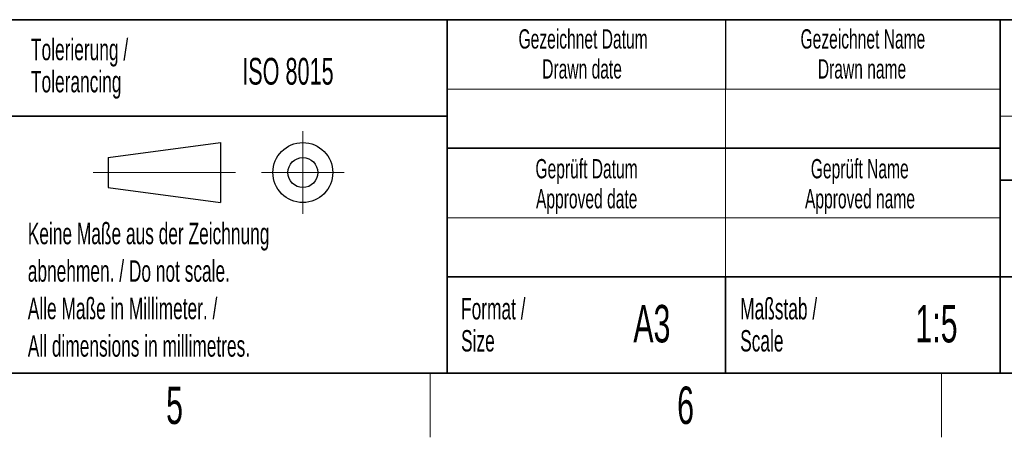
# Model space of a CAD drawing. Header units: millimetres. Extents: x 5 to 418, y 2 to 292.
# Tile 17 of 38: x 226 to 318, y 6 to 45. Entities that reach past the tile are written whole.
import ezdxf

# ---------------------------------------------------------------- set-up
doc = ezdxf.new("R2010")
doc.units = ezdxf.units.MM
doc.layers.add('SLD-0', color=7, linetype='Continuous')
doc.styles.add('SLDTEXTSTYLE0', font='TXT', dxfattribs={"width": 0.605})

msp = doc.modelspace()

# ---------------------------------------------------------------- linework, layer by layer
at = {"layer": 'SLD-0', "lineweight": 35}
for p, q in [((225.6167, 45), (266.3305, 45)), ((266.3305, 12), (266.3305, 45)), ((266.3305, 45), (266.3305, 12)), ((318, 45), (266.3305, 45)), ((318, 45), (318, 12)), ((318, 45), (318, 40.1053)), ((318, 45), (408, 45)), ((318, 45), (318, 12)), ((225.6167, 36), (266.3305, 36)), ((266.3305, 33), (318, 33)), ((408, 30), (318, 30)), ((266.3305, 21), (318, 21)), ((292.3305, 21), (292.3305, 12)), ((318, 21), (390, 21)), ((26, 12), (408, 12)), ((225.6167, 12), (266.3305, 12)), ((266.3305, 12), (318, 12))]:
    msp.add_line(p, q, dxfattribs=at)
at = {"layer": 'SLD-0'}
msp.add_line((292.3305, 45), (292.3305, 38.5), dxfattribs=at)
at = {"layer": 'SLD-0', "lineweight": 18}
for p, q in [((266.3305, 38.5), (318, 38.5)), ((292.3305, 38.5), (292.3305, 33)), ((252.8396, 34.5746), (252.8396, 26.8746)), ((292.3305, 33), (292.3305, 26.5)), ((233.2396, 30.7246), (246.5396, 30.7246)), ((248.9896, 30.7246), (256.6896, 30.7246)), ((266.3305, 26.5), (318, 26.5)), ((292.3305, 26.5), (292.3305, 21)), ((264.75, 6), (264.75, 12)), ((312.5, 6), (312.5, 12))]:
    msp.add_line(p, q, dxfattribs=at)
at = {"layer": 'SLD-0', "color": 7, "linetype": 'Continuous', "lineweight": 18}
msp.add_line((318, 36), (408, 36), dxfattribs=at)
at = {"layer": 'SLD-0', "lineweight": 25}
for p, q in [((234.6396, 32.1246), (245.1396, 33.5246)), ((245.1396, 33.5246), (245.1396, 27.9246)), ((234.6396, 32.1246), (234.6396, 29.3246)), ((234.6396, 29.3246), (245.1396, 27.9246))]:
    msp.add_line(p, q, dxfattribs=at)
at = {"layer": 'SLD-0', "color": 7, "linetype": 'Continuous', "lineweight": 35}
msp.add_line((408, 12), (318, 12), dxfattribs=at)
at = {"layer": 'SLD-0', "lineweight": 25}
for radius in [2.8, 1.4]:
    msp.add_circle((252.8396, 30.7246), radius, dxfattribs=at)

# ---------------------------------------------------------------- texts
at = {"layer": 'SLD-0', "style": 'SLDTEXTSTYLE0'}
for s, insert, char_height, attachment_point in [('Gezeichnet Datum', (279.0254, 44.1039), 1.8, 2), ('Gezeichnet Name', (305.1708, 44.1039), 1.8, 2), ('Tolerierung /', (227.4391, 43.2172), 2, 1), ('ISO 8015', (247.1716, 41.4342), 2.5, 1), ('Drawn date', (278.9303, 41.3039), 1.8, 2), ('Drawn name', (305.0871, 41.3039), 1.8, 2), ('Tolerancing', (227.4391, 40.2172), 2, 1), ('Geprüft Datum', (279.3494, 31.9851), 1.8, 2), ('Geprüft Name', (304.8762, 31.9851), 1.8, 2), ('Approved date', (279.362, 29.1851), 1.8, 2), ('Approved name', (304.9003, 29.1851), 1.8, 2), ('Keine Maße aus der Zeichnung', (227.1404, 26.0307), 2, 1), ('abnehmen. / Do not scale.', (227.1404, 22.5307), 2, 1), ('Alle Maße in Millimeter. /', (227.1404, 19.0307), 2, 1), ('Format /', (267.6251, 19.0116), 2, 1), ('A3', (285.4515, 18.3609), 3.5, 2), ('Maßstab /', (293.7029, 19.0116), 2, 1), ('1:5', (312.0467, 18.3609), 3.5, 2), ('All dimensions in millimetres.', (227.1404, 15.5307), 2, 1), ('Size', (267.6251, 16.0116), 2, 1), ('Scale', (293.7029, 16.0116), 2, 1), ('5', (240.8527, 10.743), 3.5, 2), ('6', (288.6027, 10.743), 3.5, 2)]:
    msp.add_mtext(s, dxfattribs=dict(at, insert=insert, char_height=char_height, attachment_point=attachment_point))

doc.saveas('drawing.dxf')
